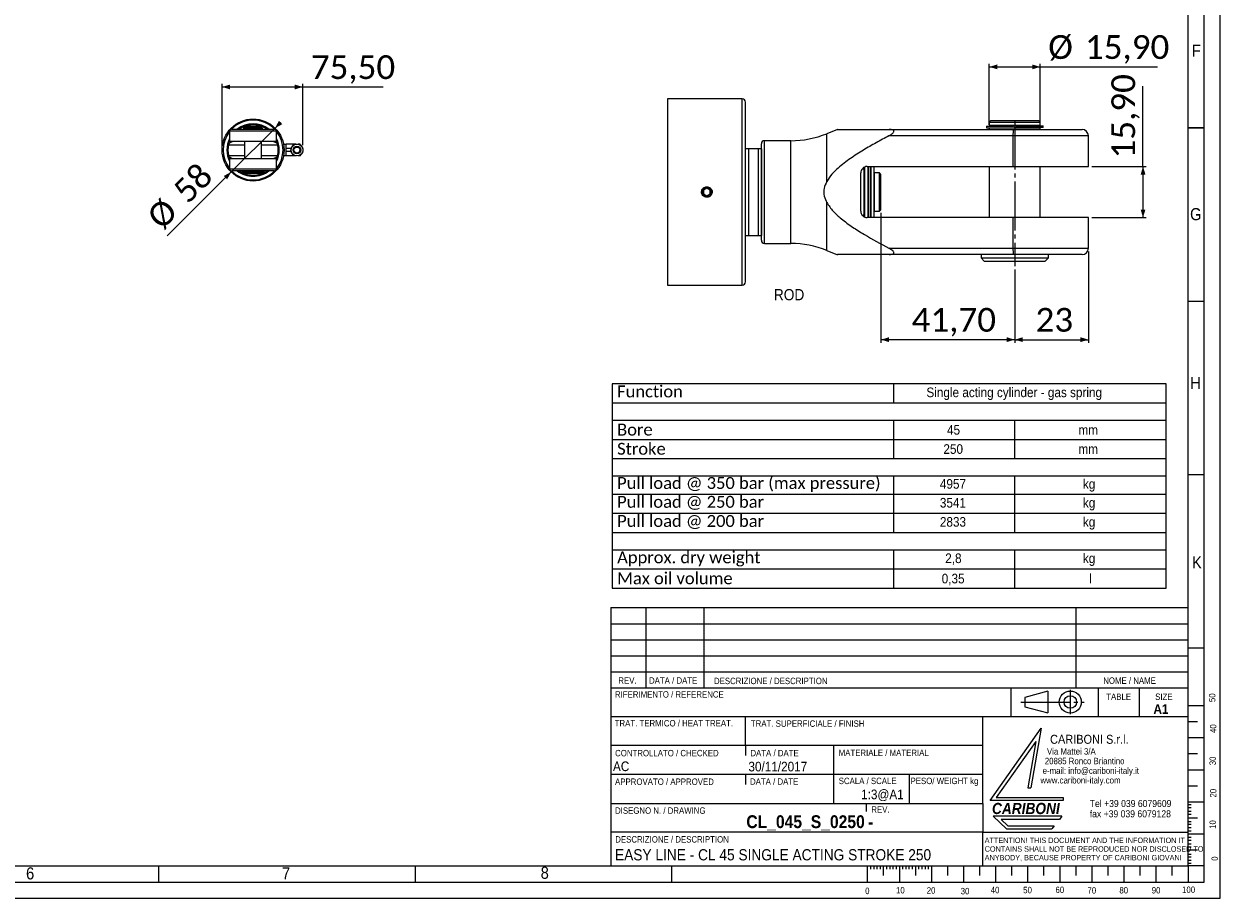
# Model space of a CAD drawing. Header units: millimetres. Extents: x 30 to 2493, y 30 to 1752.
# Tile 8 of 9: x 1374 to 2493, y 30 to 847. Entities that reach past the tile are written whole.
import ezdxf

# ---------------------------------------------------------------- set-up
doc = ezdxf.new("R2010")
doc.units = ezdxf.units.MM
doc.header["$LTSCALE"] = 3
doc.linetypes.add('SLD-Centro', pattern=[19.05, 15.24, -1.27, 1.27, -1.27])
doc.linetypes.add('SLD-Solido', pattern=[0])
doc.styles.add('SLDTEXTSTYLE0', font='GOTHIC.TTF', dxfattribs={"width": 0.913})
doc.styles.add('SLDTEXTSTYLE1', font='GOTHICB.TTF', dxfattribs={"width": 0.913})
doc.styles.add('SLDTEXTSTYLE2', font='GOTHICBI.TTF', dxfattribs={"width": 0.913})
doc.styles.add('SLDTEXTSTYLE3', font='calibri.ttf')
doc.styles.add('SLDTEXTSTYLE4', font='calibrib.ttf')
doc.dimstyles.new('SLDDIMSTYLE1', dxfattribs={"dimtxt": 22.225, "dimasz": 7.5, "dimexe": 0, "dimexo": 0.0625, "dimgap": 5.55625, "dimtad": 1, "dimrnd": 1e-09, "dimzin": 12, "dimdsep": 46, "dimtxsty": 'SLDTEXTSTYLE4', "dimsah": 1, "dimcen": 0.09, "dimadec": 0, "dimazin": 3, "dimtfac": 1, "dimtofl": 0, "dimtmove": 0, "dimatfit": 3, "dimfxl": 1, "dimfrac": 2, "dimtolj": 1, "dimtzin": 12, "dimarcsym": 0})
doc.dimstyles.new('SLDDIMSTYLE3', dxfattribs={"dimtxt": 22.225, "dimasz": 7.5, "dimexe": 0, "dimexo": 0.0625, "dimgap": 5.55625, "dimtad": 1, "dimrnd": 1e-09, "dimzin": 12, "dimdsep": 46, "dimtxsty": 'SLDTEXTSTYLE4', "dimsah": 1, "dimcen": 0, "dimadec": 0, "dimazin": 3, "dimtfac": 1, "dimtmove": 0, "dimatfit": 3, "dimfxl": 1, "dimfrac": 2, "dimtolj": 1, "dimtzin": 12, "dimarcsym": 0})
doc.dimstyles.new('SLDDIMSTYLE4', dxfattribs={"dimtxt": 22.225, "dimasz": 7.5, "dimexe": 0, "dimexo": 0.0625, "dimgap": 5.55625, "dimtad": 1, "dimlfac": 0.333333, "dimrnd": 1e-09, "dimzin": 12, "dimdsep": 46, "dimtxsty": 'SLDTEXTSTYLE4', "dimsah": 1, "dimcen": 0.09, "dimadec": 0, "dimazin": 3, "dimtfac": 1, "dimtofl": 0, "dimtmove": 0, "dimatfit": 3, "dimfxl": 1, "dimfrac": 2, "dimtolj": 1, "dimtzin": 12, "dimarcsym": 0})

# ---------------------------------------------------------------- blocks, each defined once
blk = doc.blocks.new('SW_NOTE_0')
at = {"color": 0, "linetype": 'Continuous', "lineweight": 0, "char_height": 6, "attachment_point": 1, "style": 'SLDTEXTSTYLE0'}
for s, insert in [('   Via Mattei 3/A', (0, 7.7)), (' e-mail: info@cariboni-italy.it', (0, -10.3)), ('  20885 Ronco Briantino', (0, -1.3)), ('www.cariboni-italy.com', (0, -19.3))]:
    blk.add_mtext(s, dxfattribs=dict(at, insert=insert))
blk = doc.blocks.new('SW_NOTE_1')
at = {"color": 0, "linetype": 'Continuous', "lineweight": 0, "char_height": 6.6, "attachment_point": 1, "style": 'SLDTEXTSTYLE0'}
for s, insert in [('Tel +39 039 6079609', (0, 8.4)), ('fax +39 039 6079128', (0, -1.2))]:
    blk.add_mtext(s, dxfattribs=dict(at, insert=insert))
blk = doc.blocks.new('SW_NOTE_2')
at = {"color": 0, "linetype": 'Continuous', "lineweight": 0, "char_height": 5.1, "attachment_point": 1, "style": 'SLDTEXTSTYLE0'}
for s, insert in [('ATTENTION! THIS DOCUMENT AND THE INFORMATION IT', (0, 6.5)), ('ANYBODY, BECAUSE PROPERTY OF CARIBONI GIOVANI', (0, -9.7)), ('CONTAINS SHALL NOT BE REPRODUCED NOR DISCLOSED TO', (0, -1.6))]:
    blk.add_mtext(s, dxfattribs=dict(at, insert=insert))
blk = doc.blocks.new('SW_TABLEANNOTATION_0')
at = {"color": 0, "linetype": 'SLD-Solido', "lineweight": 0}
for p, q in [((0, 0), (0, -191)), ((518.1, 0), (0, 0)), ((263.1, 0), (263.1, -17.9)), ((518.1, -191), (518.1, 0)), ((0, -17.9), (518.1, -17.9)), ((0, -34), (518.1, -34)), ((263.1, -34), (263.1, -69.9)), ((376.3, -34), (376.3, -69.9)), ((0, -52), (518.1, -52)), ((0, -69.9), (518.1, -69.9)), ((0, -86), (518.1, -86)), ((263.1, -86), (263.1, -139.1)), ((376.3, -86), (376.3, -139.1)), ((0, -103.2), (518.1, -103.2)), ((0, -121.1), (518.1, -121.1)), ((0, -139.1), (518.1, -139.1)), ((0, -155.2), (518.1, -155.2)), ((263.1, -155.2), (263.1, -191)), ((376.3, -155.2), (376.3, -191)), ((0, -173.1), (518.1, -173.1)), ((0, -191), (518.1, -191))]:
    blk.add_line(p, q, dxfattribs=at)
at = {"color": 0, "linetype": 'Continuous', "lineweight": 0, "attachment_point": 1}
for s, insert, char_height, style in [('Function', (4.5, -1.6), 11.11, 'SLDTEXTSTYLE3'), ('Single acting cylinder - gas spring', (293.8, -3.5), 9, 'SLDTEXTSTYLE0'), ('Bore', (4.5, -37.3), 11.11, 'SLDTEXTSTYLE3'), ('45', (313.1, -38.6), 9, 'SLDTEXTSTYLE0'), ('mm', (436, -38.6), 9, 'SLDTEXTSTYLE0'), ('Stroke', (4.5, -55.2), 11.11, 'SLDTEXTSTYLE3'), ('250', (309.7, -56.5), 9, 'SLDTEXTSTYLE0'), ('mm', (436, -56.5), 9, 'SLDTEXTSTYLE0'), ('Pull load @ 350 bar (max pressure)', (4.5, -87.2), 11.113, 'SLDTEXTSTYLE3'), ('4957', (306.4, -89.1), 9, 'SLDTEXTSTYLE0'), ('kg', (440.2, -89.1), 9, 'SLDTEXTSTYLE0'), ('Pull load @ 250 bar', (4.5, -104.8), 11.113, 'SLDTEXTSTYLE3'), ('3541', (306.4, -106.7), 9, 'SLDTEXTSTYLE0'), ('kg', (440.2, -106.7), 9, 'SLDTEXTSTYLE0'), ('Pull load @ 200 bar', (4.5, -122.7), 11.113, 'SLDTEXTSTYLE3'), ('2833', (306.4, -124.6), 9, 'SLDTEXTSTYLE0'), ('kg', (440.2, -124.6), 9, 'SLDTEXTSTYLE0'), ('Approx. dry weight', (4.5, -156.7), 11.113, 'SLDTEXTSTYLE3'), ('2,8', (311.4, -158.6), 9, 'SLDTEXTSTYLE0'), ('kg', (440.2, -158.6), 9, 'SLDTEXTSTYLE0'), ('Max oil volume', (4.5, -176.3), 11.113, 'SLDTEXTSTYLE3'), ('0,35', (308.1, -177.6), 9, 'SLDTEXTSTYLE0'), ('l', (446, -177.6), 9, 'SLDTEXTSTYLE0')]:
    blk.add_mtext(s, dxfattribs=dict(at, insert=insert, char_height=char_height, style=style))
blk = doc.blocks.new('_D_6')
at = {"color": 7, "linetype": 'SLD-Solido', "lineweight": 0, "transparency": 16777216}
for p, q in [((1568, 708.8), (1609, 749.8)), ((1609, 749.8), (1614.3, 755.1)), ((1568, 708.8), (1508.1, 649))]:
    blk.add_line(p, q, dxfattribs=at)
for points in [[(1609, 749.8), (1615.9, 753.5), (1612.7, 756.7)], [(1568, 708.8), (1561.1, 705.1), (1564.2, 701.9)]]:
    blk.add_solid(points, dxfattribs=at)
at = {"color": 7, "linetype": 'SLD-Solido', "lineweight": 0, "transparency": 16777216, "char_height": 22.23, "attachment_point": 1, "rotation": 45, "style": 'SLDTEXTSTYLE3'}
for s, insert in [('58', (1511.8, 693.9)), ('%%c', (1487.5, 669.6))]:
    blk.add_mtext(s, dxfattribs=dict(at, insert=insert))
blk = doc.blocks.new('_D_7')
at = {"color": 7, "linetype": 'SLD-Solido', "lineweight": 0, "transparency": 16777216}
for p, q in [((1559.5, 732.3), (1559.5, 791.3)), ((1559.5, 788.3), (1635, 788.3)), ((1635, 733.8), (1635, 791.3)), ((1635, 788.3), (1710.2, 788.3))]:
    blk.add_line(p, q, dxfattribs=at)
for points in [[(1559.5, 788.3), (1567, 786), (1567, 790.5)], [(1635, 788.3), (1627.5, 790.5), (1627.5, 786)]]:
    blk.add_solid(points, dxfattribs=at)
at = {"color": 7, "linetype": 'SLD-Solido', "lineweight": 0, "transparency": 16777216, "insert": (1642.5, 817.9), "char_height": 22.23, "attachment_point": 1, "style": 'SLDTEXTSTYLE3'}
blk.add_mtext('75,50', dxfattribs=at)
blk = doc.blocks.new('_D_12')
at = {"color": 7, "linetype": 'SLD-Solido', "lineweight": 0, "transparency": 16777216}
for p, q in [((2369.9, 634.5), (2369.9, 549)), ((2300.9, 617.6), (2300.9, 549)), ((2300.9, 552), (2369.9, 552))]:
    blk.add_line(p, q, dxfattribs=at)
for points in [[(2300.9, 552), (2308.4, 549.8), (2308.4, 554.3)], [(2369.9, 552), (2362.4, 554.3), (2362.4, 549.8)]]:
    blk.add_solid(points, dxfattribs=at)
at = {"color": 7, "linetype": 'SLD-Solido', "lineweight": 0, "transparency": 16777216, "insert": (2320.4, 581.7), "char_height": 22.23, "attachment_point": 1, "style": 'SLDTEXTSTYLE3'}
blk.add_mtext('23', dxfattribs=at)
blk = doc.blocks.new('_D_13')
at = {"color": 7, "linetype": 'SLD-Solido', "lineweight": 0, "transparency": 16777216}
for p, q in [((2175.8, 670.5), (2175.8, 549)), ((2300.9, 617.6), (2300.9, 549)), ((2300.9, 552), (2175.8, 552))]:
    blk.add_line(p, q, dxfattribs=at)
for points in [[(2175.8, 552), (2183.3, 549.8), (2183.3, 554.3)], [(2300.9, 552), (2293.4, 554.3), (2293.4, 549.8)]]:
    blk.add_solid(points, dxfattribs=at)
at = {"color": 7, "linetype": 'SLD-Solido', "lineweight": 0, "transparency": 16777216, "insert": (2204.5, 581.7), "char_height": 22.23, "attachment_point": 1, "style": 'SLDTEXTSTYLE3'}
blk.add_mtext('41,70', dxfattribs=at)
blk = doc.blocks.new('_D_14')
at = {"color": 7, "linetype": 'SLD-Solido', "lineweight": 0, "transparency": 16777216}
for p, q in [((2277.1, 753), (2277.1, 810)), ((2277.1, 807), (2324.8, 807)), ((2324.8, 753), (2324.8, 810)), ((2324.8, 807), (2434.4, 807))]:
    blk.add_line(p, q, dxfattribs=at)
for points in [[(2277.1, 807), (2284.6, 804.8), (2284.6, 809.3)], [(2324.8, 807), (2317.3, 809.3), (2317.3, 804.8)]]:
    blk.add_solid(points, dxfattribs=at)
at = {"color": 7, "linetype": 'SLD-Solido', "lineweight": 0, "transparency": 16777216, "char_height": 22.23, "attachment_point": 1, "style": 'SLDTEXTSTYLE3'}
for s, insert in [('%%c', (2332.3, 836.7)), ('15,90', (2366.6, 836.7))]:
    blk.add_mtext(s, dxfattribs=dict(at, insert=insert))
blk = doc.blocks.new('_D_15')
at = {"color": 7, "linetype": 'SLD-Solido', "lineweight": 0, "transparency": 16777216}
for p, q in [((2420.9, 713.9), (2420.9, 789.1)), ((2372.9, 713.9), (2423.9, 713.9)), ((2420.9, 713.9), (2420.9, 666.2)), ((2372.9, 666.2), (2423.9, 666.2))]:
    blk.add_line(p, q, dxfattribs=at)
for points in [[(2420.9, 713.9), (2418.7, 706.4), (2423.2, 706.4)], [(2420.9, 666.2), (2423.2, 673.7), (2418.7, 673.7)]]:
    blk.add_solid(points, dxfattribs=at)
at = {"color": 7, "linetype": 'SLD-Solido', "lineweight": 0, "transparency": 16777216, "insert": (2391.3, 721.4), "char_height": 22.23, "attachment_point": 1, "rotation": 90, "style": 'SLDTEXTSTYLE3'}
blk.add_mtext('15,90', dxfattribs=at)

msp = doc.modelspace()

# ---------------------------------------------------------------- linework, layer by layer
at = {"color": 7, "linetype": 'SLD-Solido', "lineweight": 0}
for p, q in [((2493, 30), (2493, 1752)), ((2478, 45), (2478, 1737)), ((1975.966, 777.04), (1975.966, 603.04)), ((2478, 750), (2463, 750)), ((2463, 750), (2478, 750)), ((2463, 588), (2478, 588)), ((2463, 426), (2478, 426)), ((1923, 301.521), (1923, 60.021)), ((1923, 301.521), (2463, 301.521)), ((1956, 301.521), (1956, 226.497)), ((2010, 301.521), (2010, 226.497)), ((2358, 301.521), (2358, 226.497)), ((1923.01, 286.497), (2463.01, 286.497)), ((1923.01, 271.497), (2463.01, 271.497)), ((2463, 264), (2478, 264)), ((1923.01, 256.497), (2463.01, 256.497)), ((1923.01, 241.497), (2463.01, 241.497)), ((2297.255, 226.497), (2297.255, 199.521)), ((2379, 226.497), (2379, 199.521)), ((2417.209, 226.497), (2417.209, 199.521)), ((2462.983, 226.482), (2462.983, 59.982)), ((2331.935, 223.41), (2310.476, 217.633)), ((2310.476, 217.633), (2310.476, 208.863)), ((2331.935, 223.41), (2331.935, 203.085)), ((2310.476, 208.863), (2331.935, 203.085)), ((2463, 210), (2478, 210)), ((2463, 199.521), (1923, 199.521)), ((2049, 172.521), (2049, 199.521)), ((2271, 118.521), (2271, 199.521)), ((2463, 195), (2472, 195)), ((2277.837, 121.13), (2325.8, 188.775)), ((2325.8, 188.775), (2316.136, 133.052)), ((2463, 180), (2478, 180)), ((2271, 172.521), (1923, 172.521)), ((2049, 172.521), (2049, 163.225)), ((2131.629, 118.521), (2131.629, 172.521)), ((2320.579, 176.224), (2283.642, 124.13)), ((2320.579, 176.224), (2313.105, 133.13)), ((2463, 165), (2472, 165)), ((2271, 145.521), (1923, 145.521)), ((2049, 145.521), (2049, 136.281)), ((2202.325, 145.521), (2202.325, 118.521)), ((2463, 150), (2478, 150)), ((2463, 135), (2472, 135)), ((2283.642, 124.13), (2346.105, 124.13)), ((2313.105, 133.13), (2316.136, 133.052)), ((2346.105, 124.13), (2346.136, 121.13)), ((2161.846, 118.521), (2161.846, 111.026)), ((2346.136, 121.13), (2277.837, 121.13)), ((2463, 120), (2478, 120)), ((2463, 117.532), (2466, 117.532)), ((2463, 114.65), (2466, 114.65)), ((2344.859, 106.446), (2280.837, 106.446)), ((2280.837, 106.446), (2293.288, 94.697)), ((2288.339, 103.379), (2294.498, 97.567)), ((2342.779, 103.379), (2288.339, 103.379)), ((2344.859, 106.446), (2342.779, 103.379)), ((2463, 111.381), (2466, 111.381)), ((2463, 108.511), (2466, 108.511)), ((2463, 105), (2472, 105)), ((2463, 101.725), (2466, 101.725)), ((2271, 60.021), (2271, 91.521)), ((2271, 91.521), (2463, 91.521)), ((2293.288, 94.697), (2335.745, 94.697)), ((2294.498, 97.567), (2337.837, 97.567)), ((2337.837, 97.567), (2335.745, 94.697)), ((2463, 99.182), (2466, 99.182)), ((2463, 95.913), (2466, 95.913)), ((2463, 92.865), (2466, 92.865)), ((2463, 90), (2478, 90)), ((2463, 86.998), (2466, 86.998)), ((2463, 84.116), (2466, 84.116)), ((2463, 80.847), (2466, 80.847)), ((2463, 77.977), (2466, 77.977)), ((2463, 75), (2472, 75)), ((2463, 71.192), (2466, 71.192)), ((2463, 68.649), (2466, 68.649)), ((1500, 60), (1500, 45)), ((1740, 60), (1740, 45)), ((1980, 60), (1980, 45)), ((2163, 60), (2163, 45)), ((2166, 60), (2166, 57)), ((2169, 60), (2169, 57)), ((2172, 60), (2172, 57)), ((2175, 60), (2175, 57)), ((2178, 60), (2178, 51)), ((2181, 60), (2181, 57)), ((2184, 60), (2184, 57)), ((2187, 60), (2187, 57)), ((2190, 60), (2190, 57)), ((2193, 60), (2193, 45)), ((2196, 60), (2196, 57)), ((2199, 60), (2199, 57)), ((2202, 60), (2202, 57)), ((2205, 60), (2205, 57)), ((2208, 60), (2208, 51)), ((2211, 60), (2211, 57)), ((2214, 60), (2214, 57)), ((2217, 60), (2217, 57)), ((2220, 60), (2220, 57)), ((2223, 60), (2223, 45)), ((2238, 60), (2238, 51)), ((2253, 60), (2253, 45)), ((2268, 60), (2268, 51)), ((2283, 60), (2283, 45)), ((2298, 60), (2298, 51)), ((2313, 60), (2313, 45)), ((2328, 51), (2328, 60)), ((2343, 60), (2343, 45)), ((2358, 60), (2358, 51)), ((2373, 60), (2373, 45)), ((2388, 60), (2388, 51)), ((2403, 60), (2403, 45)), ((2418, 60), (2418, 51)), ((2433, 60), (2433, 45)), ((2448, 60), (2448, 51)), ((2463, 65.38), (2466, 65.38)), ((2463, 62.51), (2466, 62.51)), ((2463, 60), (2463, 45)), ((2478, 60), (2463, 60)), ((45, 45), (2478, 45)), ((30, 30), (2493, 30))]:
    msp.add_line(p, q, dxfattribs=at)
at = {"color": 7, "linetype": 'SLD-Solido', "lineweight": 15}
for p, q in [((2463, 60), (2463, 1722)), ((2045.926, 777.04), (1975.966, 777.04)), ((2045.926, 603.04), (2045.926, 777.04)), ((2048.926, 606.04), (2048.926, 774.04)), ((1579.636, 749.914), (1579.636, 749.329)), ((1579.638, 749.947), (1597.29, 749.947)), ((1581.013, 751.597), (1580.513, 751.097)), ((1580.513, 751.097), (1580.513, 750.097)), ((1580.513, 751.097), (1596.413, 751.097)), ((1580.513, 750.097), (1596.413, 750.097)), ((1580.913, 750.097), (1580.913, 749.947)), ((1581.013, 751.597), (1595.913, 751.597)), ((1596.413, 751.097), (1595.913, 751.597)), ((1596.013, 749.947), (1596.013, 750.097)), ((1596.413, 750.097), (1596.413, 751.097)), ((1597.29, 749.297), (1597.29, 749.947)), ((2274.445, 751.69), (2274.445, 750.04)), ((2274.445, 751.69), (2299.7, 751.69)), ((2274.445, 750.04), (2300.334, 750.04)), ((2278.576, 756.94), (2277.076, 755.44)), ((2277.076, 755.44), (2277.076, 752.44)), ((2277.076, 755.44), (2324.776, 755.44)), ((2277.076, 752.44), (2324.776, 752.44)), ((2277.076, 750.04), (2277.076, 748.54)), ((2278.276, 752.44), (2278.276, 751.69)), ((2278.576, 756.94), (2323.276, 756.94)), ((2300.121, 751.99), (2301.518, 751.99)), ((2301.291, 750.04), (2300.334, 750.04)), ((2301.291, 750.04), (2324.776, 750.04)), ((2301.518, 751.99), (2327.407, 751.99)), ((2327.407, 750.34), (2302.153, 750.34)), ((2324.776, 755.44), (2323.276, 756.94)), ((2323.576, 751.99), (2323.576, 752.44)), ((2323.576, 750.04), (2323.576, 750.34)), ((2324.776, 752.44), (2324.776, 755.44)), ((2324.776, 748.54), (2324.776, 750.04)), ((2327.407, 750.34), (2327.407, 751.99)), ((1566.463, 746.797), (1566.463, 737.247)), ((1610.463, 746.797), (1566.463, 746.797)), ((1568.463, 748.797), (1608.463, 748.797)), ((1580.514, 749.297), (1579.638, 749.297)), ((1596.758, 749.397), (1579.646, 749.397)), ((1580.513, 749.297), (1580.513, 748.797)), ((1580.513, 749.297), (1595.934, 749.297)), ((1596.758, 749.297), (1595.934, 749.297)), ((1596.413, 748.797), (1596.413, 749.297)), ((1596.758, 749.297), (1596.758, 749.397)), ((1596.758, 749.297), (1597.29, 749.297)), ((1610.463, 737.247), (1610.463, 746.797)), ((2135.081, 748.607), (2125.147, 744.594)), ((2125.147, 699.875), (2125.147, 744.594)), ((2299.322, 742.54), (2183.244, 742.54)), ((2183.384, 748.54), (2299.741, 748.54)), ((2299.322, 713.89), (2299.322, 742.54)), ((2369.926, 742.54), (2299.322, 742.54)), ((2299.741, 748.54), (2363.926, 748.54)), ((2369.926, 713.89), (2369.926, 742.54)), ((1565.49, 734.247), (1580.513, 734.247)), ((1565.751, 735.33), (1566.463, 737.544)), ((1610.463, 737.247), (1566.463, 737.247)), ((1580.513, 737.247), (1580.513, 721.347)), ((1596.413, 721.347), (1596.413, 737.247)), ((1596.413, 734.247), (1611.436, 734.247)), ((1619.463, 734.511), (1617.006, 734.425)), ((1617.463, 730.604), (1617.265, 730.947)), ((1617.431, 727.934), (1617.463, 727.989)), ((1617.463, 730.604), (1617.463, 727.989)), ((1619.463, 730.77), (1619.463, 734.797)), ((1626.288, 734.797), (1619.463, 734.797)), ((1623.963, 730.77), (1619.463, 730.77)), ((1619.463, 727.823), (1619.463, 730.77)), ((1623.963, 727.823), (1619.463, 727.823)), ((1619.463, 723.797), (1619.463, 727.823)), ((1624.306, 731.364), (1623.963, 730.77)), ((1623.963, 730.77), (1623.963, 730.085)), ((1623.963, 728.508), (1623.963, 727.823)), ((1623.963, 727.823), (1624.306, 727.23)), ((1626.288, 734.797), (1625.094, 732.73)), ((1628.675, 734.797), (1626.288, 734.797)), ((1632.639, 734.797), (1630.252, 734.797)), ((1632.639, 734.797), (1633.832, 732.73)), ((1634.621, 731.364), (1634.963, 730.77)), ((1634.621, 727.23), (1634.963, 727.823)), ((1634.963, 730.77), (1634.963, 730.085)), ((1634.963, 728.508), (1634.963, 727.823)), ((2051.926, 730.54), (2048.926, 730.54)), ((2051.926, 730.54), (2051.926, 649.54)), ((2060.926, 730.54), (2051.926, 730.54)), ((2063.926, 730.54), (2060.926, 730.54)), ((2060.926, 730.54), (2060.926, 649.54)), ((2063.926, 645.04), (2063.926, 735.04)), ((2063.926, 730.54), (2063.926, 649.54)), ((2091.432, 738.04), (2066.926, 738.04)), ((2066.926, 642.04), (2066.926, 738.04)), ((2091.432, 642.04), (2091.432, 738.04)), ((1565.49, 724.347), (1580.513, 724.347)), ((1566.463, 721.347), (1566.463, 711.797)), ((1566.463, 721.347), (1610.463, 721.347)), ((1596.413, 724.347), (1611.436, 724.347)), ((1610.463, 711.797), (1610.463, 721.347)), ((1611.175, 723.263), (1610.502, 721.169)), ((1617.006, 724.168), (1619.463, 724.082)), ((1626.288, 723.797), (1619.463, 723.797)), ((1625.094, 725.864), (1626.288, 723.797)), ((1628.675, 723.797), (1626.288, 723.797)), ((1632.639, 723.797), (1630.252, 723.797)), ((1632.639, 723.797), (1633.832, 725.864)), ((1566.463, 711.797), (1610.463, 711.797)), ((1608.463, 709.797), (1568.463, 709.797)), ((1577.963, 709.797), (1577.963, 708.797)), ((1577.963, 708.797), (1578.963, 707.797)), ((1577.963, 708.797), (1598.963, 708.797)), ((1578.963, 707.797), (1597.963, 707.797)), ((1597.963, 707.797), (1598.963, 708.797)), ((1598.963, 708.797), (1598.963, 709.797)), ((2156.926, 672.19), (2156.926, 707.89)), ((2159.926, 710.845), (2158.661, 712.11)), ((2159.926, 674.623), (2159.926, 710.845)), ((2160.376, 713.322), (2160.376, 666.759)), ((2162.926, 713.89), (2299.322, 713.89)), ((2163.376, 713.89), (2163.376, 666.19)), ((2163.976, 713.89), (2163.976, 666.19)), ((2165.776, 713.89), (2165.776, 666.19)), ((2166.376, 713.89), (2166.376, 666.19)), ((2169.376, 666.19), (2169.376, 713.89)), ((2174.326, 708.04), (2169.826, 708.04)), ((2169.826, 676.702), (2169.826, 708.04)), ((2175.826, 706.54), (2174.326, 708.04)), ((2174.326, 676.702), (2174.326, 708.04)), ((2175.826, 677.813), (2175.826, 706.54)), ((2277.076, 713.89), (2277.076, 666.19)), ((2299.322, 713.89), (2369.926, 713.89)), ((2324.776, 666.19), (2324.776, 713.89)), ((2160.376, 699.04), (2159.926, 699.04)), ((2169.826, 699.04), (2169.376, 699.04)), ((2012.926, 693.505), (2009.926, 691.772)), ((2009.926, 691.772), (2009.926, 688.308)), ((2009.926, 688.308), (2012.926, 686.576)), ((2015.926, 691.772), (2012.926, 693.505)), ((2012.926, 686.576), (2015.926, 688.308)), ((2015.926, 688.308), (2015.926, 691.772)), ((2125.147, 635.487), (2125.147, 680.206)), ((2159.926, 681.04), (2160.376, 681.04)), ((2159.926, 669.235), (2159.926, 674.623)), ((2169.376, 681.04), (2169.826, 681.04)), ((2169.826, 672.04), (2169.826, 676.702)), ((2169.826, 672.04), (2174.326, 672.04)), ((2174.326, 672.04), (2174.326, 676.702)), ((2174.326, 672.04), (2175.826, 673.54)), ((2175.826, 673.54), (2175.826, 677.813)), ((2158.661, 667.97), (2159.926, 669.235)), ((2299.322, 666.19), (2162.926, 666.19)), ((2369.926, 666.19), (2299.322, 666.19)), ((2299.322, 637.54), (2299.322, 666.19)), ((2369.926, 637.54), (2369.926, 666.19)), ((2048.926, 649.54), (2051.926, 649.54)), ((2051.926, 649.54), (2060.926, 649.54)), ((2060.926, 649.54), (2063.926, 649.54)), ((2066.926, 642.04), (2091.432, 642.04)), ((2125.147, 635.487), (2135.214, 631.419)), ((2183.384, 631.54), (2135.263, 631.54)), ((2183.244, 637.54), (2299.322, 637.54)), ((2299.741, 631.54), (2183.384, 631.54)), ((2269.426, 631.54), (2269.426, 628.54)), ((2269.426, 628.54), (2272.426, 625.54)), ((2269.426, 628.54), (2332.426, 628.54)), ((2299.322, 637.54), (2369.926, 637.54)), ((2363.926, 631.54), (2299.741, 631.54)), ((2329.426, 625.54), (2332.426, 628.54)), ((2332.426, 628.54), (2332.426, 631.54)), ((2272.426, 625.54), (2329.426, 625.54)), ((1975.966, 603.04), (2045.926, 603.04)), ((1923, 226.497), (2463, 226.497)), ((1923, 118.521), (2271, 118.521)), ((2271, 118.521), (2271, 91.521)), ((2271, 91.521), (1923, 91.521)), ((60, 60), (2463, 60)), ((1923, 60.021), (2463, 60.021))]:
    msp.add_line(p, q, dxfattribs=at)
at = {"color": 7, "linetype": 'SLD-Centro', "lineweight": 0}
for p, q in [((2300.926, 756.94), (2300.926, 620.583)), ((2352.913, 224.614), (2352.913, 201.882)), ((2306.541, 213.248), (2365.996, 213.248))]:
    msp.add_line(p, q, dxfattribs=at)
at = {"color": 7, "linetype": 'SLD-Solido', "lineweight": 15}
for centre, radius in [((1588.463, 729.297), 29), ((1629.463, 729.297), 5.556), ((1629.463, 729.297), 3.612), ((1629.463, 729.297), 3.334), ((1629.463, 729.297), 2.778), ((2012.926, 690.04), 3.922)]:
    msp.add_circle(centre, radius, dxfattribs=at)
at = {"color": 7, "linetype": 'SLD-Solido', "lineweight": 0}
for radius in [10.291, 5.811]:
    msp.add_circle((2352.913, 213.248), radius, dxfattribs=at)
at = {"color": 7, "linetype": 'SLD-Solido', "lineweight": 15}
for centre, radius, start, end in [((2045.926, 774.04), 3, 359.99997, 90.000137), ((1588.463, 729.297), 28, 44.134626, 135.865374), ((1588.463, 729.297), 24.5, 52.742084, 127.257916), ((2238.773, 1127.178), 380.149, 278.981495, 279.266637), ((2226.265, 1202.491), 456.743, 279.252078, 279.483284), ((2375.503, 300.052), 456.223, 99.251947, 99.483416), ((2362.921, 375.842), 379.147, 98.981118, 99.267014), ((1588.463, 729.297), 28, 141.786789, 218.213211), ((1588.463, 729.297), 24.5, 153.891094, 206.108906), ((1568.463, 746.797), 2, 90, 180), ((1608.463, 746.797), 2, 0, 90), ((1588.463, 729.297), 28, 321.786789, 38.213211), ((1588.463, 729.297), 24.5, 333.891094, 26.108906), ((2091.432, 828.04), 90, 270.000004, 291.999993), ((2321.138, 744.033), 21.867, 168.105081, 183.914392), ((2363.926, 742.54), 6, 0.000045, 89.999848), ((1588.463, 729.297), 23.5, 167.840239, 192.159761), ((1588.463, 729.297), 23.5, 347.840239, 12.159761), ((2066.926, 735.04), 3, 90.000045, 180.000008), ((1568.463, 711.797), 2, 180, 270), ((1588.463, 729.297), 28, 224.134626, 270), ((1588.463, 729.297), 24.5, 232.742084, 270), ((1588.463, 729.297), 28, 270, 315.865374), ((1588.463, 729.297), 24.5, 270, 307.257916), ((1608.463, 711.797), 2, 270, 0), ((2162.926, 707.89), 6, 89.999997, 180.000057), ((2162.926, 672.19), 6, 179.999943, 270.000003), ((2066.926, 645.04), 3, 179.999992, 269.999955), ((2091.432, 552.04), 90, 68.000007, 89.999996), ((2321.138, 636.048), 21.867, 176.085608, 191.894919), ((2363.926, 637.54), 6, 270.000152, 359.999955), ((2045.926, 606.04), 3, 269.999863, 0.00003)]:
    msp.add_arc(centre, radius, start, end, dxfattribs=at)
for centre, major_axis, start_param, end_param in [((1588.463, 750.446), (8.827, 0.547), 3.10900589, 3.13135776), ((1588.463, 748.797), (8.827, -0.547), 3.10548855, 3.17417941)]:
    msp.add_ellipse(centre, major_axis=major_axis, ratio=0.1650759, start_param=start_param, end_param=end_param, dxfattribs=at)
for points, knots in [([(1600.373, 749.555), (1599.793, 749.879), (1598.703, 750.487), (1596.776, 751.307), (1594.363, 752.104), (1591.272, 752.725), (1587.568, 752.879), (1583.807, 752.435), (1580.445, 751.473), (1577.968, 750.36), (1576.902, 749.753), (1576.553, 749.555)], [0, 0, 0, 0, 0.08933503, 0.16764323, 0.24780671, 0.38935957, 0.53479771, 0.68044178, 0.83053861, 0.94461377, 1, 1, 1, 1]), ([(1576.553, 749.555), (1575.945, 749.306), (1574.989, 748.914), (1574.397, 748.828), (1574.183, 748.797)], [0, 0, 0, 0, 0.63695557, 1, 1, 1, 1]), ([(1602.744, 748.797), (1602.483, 748.839), (1601.876, 748.939), (1600.919, 749.331), (1600.373, 749.555)], [0, 0, 0, 0, 0.428871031, 1, 1, 1, 1]), ([(2183.244, 742.54), (2179.224, 740.405), (2171.181, 736.133), (2159.11, 729.166), (2147.076, 721.518), (2137.212, 713.992), (2129.671, 706.821), (2126.667, 702.209), (2125.147, 699.875)], [0, 0, 0, 0, 0.18743654, 0.37503821, 0.57391803, 0.77411134, 0.8856718, 1, 1, 1, 1]), ([(2135.108, 748.54), (2135.043, 748.54), (2134.661, 748.54), (2136.579, 748.54), (2138.319, 748.54), (2144.661, 748.54), (2152.435, 748.54), (2166.009, 748.54), (2176.381, 748.54), (2183.384, 748.54)], [0, 0, 0, 0, 0.00338236, 0.01992034, 0.05832486, 0.17393315, 0.35719051, 0.56596401, 1, 1, 1, 1]), ([(2183.244, 742.54), (2184.218, 743.082), (2185.532, 743.812), (2186.964, 745.019), (2187.609, 745.757), (2187.941, 746.456), (2187.969, 747.025), (2187.681, 747.587), (2186.805, 748.167), (2185.293, 748.487), (2184.045, 748.522), (2183.384, 748.54)], [0, 0, 0, 0, 0.28175772, 0.38041596, 0.47460853, 0.52811418, 0.57424293, 0.61352716, 0.68269721, 0.83204112, 1, 1, 1, 1]), ([(1565.751, 735.33), (1565.714, 735.191), (1565.623, 734.842), (1565.54, 734.47), (1565.49, 734.247)], [0, 0, 0, 0, 0.39918876, 1, 1, 1, 1]), ([(1569.826, 737.247), (1569.676, 737.234), (1569.37, 737.209), (1568.786, 737.016), (1568.088, 736.703), (1567.309, 736.281), (1566.525, 735.817), (1566.01, 735.493), (1565.751, 735.33)], [0, 0, 0, 0, 0.1378759, 0.28018432, 0.46590425, 0.65677922, 0.82732149, 1, 1, 1, 1]), ([(1611.175, 735.33), (1610.919, 735.491), (1610.404, 735.815), (1609.643, 736.266), (1608.892, 736.675), (1608.211, 736.987), (1607.6, 737.201), (1607.269, 737.231), (1607.1, 737.247)], [0, 0, 0, 0, 0.17061047, 0.34321894, 0.5185259, 0.69753466, 0.84636461, 1, 1, 1, 1]), ([(1610.463, 737.462), (1610.657, 736.958), (1610.925, 736.259), (1611.121, 735.533), (1611.175, 735.33)], [0, 0, 0, 0, 0.72118735, 1, 1, 1, 1]), ([(1611.436, 734.247), (1611.357, 734.594), (1611.272, 734.965), (1611.181, 735.308), (1611.175, 735.33)], [0, 0, 0, 0, 0.93652537, 1, 1, 1, 1]), ([(1565.49, 724.347), (1565.57, 723.999), (1565.654, 723.628), (1565.745, 723.285), (1565.751, 723.263)], [0, 0, 0, 0, 0.93652537, 1, 1, 1, 1]), ([(1566.517, 720.98), (1566.304, 721.534), (1566.016, 722.283), (1565.806, 723.061), (1565.751, 723.263)], [0, 0, 0, 0, 0.739722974, 1, 1, 1, 1]), ([(1565.751, 723.263), (1566.007, 723.102), (1566.522, 722.778), (1567.283, 722.327), (1568.035, 721.919), (1568.716, 721.606), (1569.327, 721.392), (1569.658, 721.362), (1569.826, 721.347)], [0, 0, 0, 0, 0.17061047, 0.34321894, 0.5185259, 0.69753466, 0.84636461, 1, 1, 1, 1]), ([(1607.1, 721.347), (1607.251, 721.359), (1607.556, 721.384), (1608.14, 721.577), (1608.838, 721.89), (1609.617, 722.312), (1610.401, 722.776), (1610.916, 723.1), (1611.175, 723.263)], [0, 0, 0, 0, 0.1378759, 0.28018432, 0.46590425, 0.65677922, 0.82732149, 1, 1, 1, 1]), ([(1611.175, 723.263), (1611.212, 723.403), (1611.303, 723.752), (1611.386, 724.123), (1611.436, 724.347)], [0, 0, 0, 0, 0.39918876, 1, 1, 1, 1]), ([(1574.183, 709.797), (1574.443, 709.754), (1575.051, 709.654), (1576.007, 709.262), (1576.553, 709.038)], [0, 0, 0, 0, 0.428871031, 1, 1, 1, 1]), ([(1576.553, 709.038), (1577.134, 708.714), (1578.223, 708.106), (1580.15, 707.286), (1582.563, 706.489), (1585.655, 705.868), (1589.358, 705.715), (1593.119, 706.159), (1596.481, 707.12), (1598.958, 708.233), (1600.025, 708.84), (1600.373, 709.038)], [0, 0, 0, 0, 0.08933503, 0.16764323, 0.24780671, 0.38935957, 0.53479771, 0.68044178, 0.83053861, 0.94461377, 1, 1, 1, 1]), ([(1600.373, 709.038), (1600.982, 709.288), (1601.937, 709.679), (1602.529, 709.765), (1602.744, 709.797)], [0, 0, 0, 0, 0.63695557, 1, 1, 1, 1]), ([(2008.089, 691.092), (2008.036, 690.742), (2007.9, 689.843), (2008.17, 688.371), (2008.984, 686.892), (2010.249, 685.765), (2011.815, 685.12), (2013.506, 685.029), (2015.13, 685.503), (2016.507, 686.487), (2017.481, 687.872), (2017.942, 689.502), (2017.838, 691.191), (2017.181, 692.75), (2016.045, 694.005), (2014.557, 694.814), (2012.886, 695.085), (2011.218, 694.788), (2009.753, 693.955), (2008.604, 692.689), (2008.261, 691.624), (2008.089, 691.092)], [0, 0, 0, 0, 0.03415313, 0.08779099, 0.14141392, 0.19508556, 0.24880328, 0.30247197, 0.35607314, 0.40969347, 0.46338991, 0.51710062, 0.57074162, 0.62433771, 0.67798357, 0.7316963, 0.78538896, 0.83900546, 0.89260875, 0.94628235, 1, 1, 1, 1]), ([(2125.147, 699.875), (2124.15, 697.773), (2122.357, 693.991), (2122.124, 687.426), (2123.67, 683.034), (2124.93, 680.621), (2125.147, 680.206)], [0, 0, 0, 0, 0.335409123, 0.603486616, 0.931840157, 1, 1, 1, 1]), ([(2125.147, 680.206), (2127.022, 677.427), (2130.858, 671.741), (2139.364, 664.375), (2149.157, 657.172), (2163.966, 647.908), (2175.516, 641.697), (2183.244, 637.54)], [0, 0, 0, 0, 0.1375002, 0.28134592, 0.45992394, 0.63863875, 1, 1, 1, 1]), ([(2183.384, 631.54), (2184.317, 631.566), (2185.574, 631.599), (2187.044, 632.064), (2187.724, 632.521), (2187.988, 633.145), (2187.908, 633.718), (2187.554, 634.397), (2186.666, 635.381), (2185.173, 636.478), (2183.883, 637.188), (2183.244, 637.54)], [0, 0, 0, 0, 0.2349652, 0.31640133, 0.39083019, 0.43340134, 0.48123847, 0.53223617, 0.62618961, 0.81469913, 1, 1, 1, 1])]:
    msp.add_open_spline(points, degree=3, knots=knots, dxfattribs=at)

# ---------------------------------------------------------------- block references
at = {"color": 7, "linetype": 'Continuous', "lineweight": 0}
for name, p in [('SW_TABLEANNOTATION_0', (1924.504, 510.776)), ('SW_NOTE_0', (2324.979, 162.43)), ('SW_NOTE_1', (2371.088, 113.271)), ('SW_NOTE_2', (2272.836, 80.031))]:
    msp.add_blockref(name, p, dxfattribs=at)

# ---------------------------------------------------------------- texts
for s, insert, char_height, attachment_point, style in [('F', (2466.535, 827.833), 11.286, 1, 'SLDTEXTSTYLE0'), ('G', (2464.931, 675.003), 11.286, 1, 'SLDTEXTSTYLE0'), ('H', (2465.086, 517.223), 11.286, 1, 'SLDTEXTSTYLE0'), ('K', (2466.734, 349.394), 11.286, 1, 'SLDTEXTSTYLE0'), ('REV.', (1938.682, 236.366), 6, 2, 'SLDTEXTSTYLE0'), ('DATA / DATE', (1958.835, 236.366), 6, 1, 'SLDTEXTSTYLE0'), ('DESCRIZIONE / DESCRIPTION', (2019.593, 235.98), 6, 1, 'SLDTEXTSTYLE0'), ('NOME / NAME', (2383.702, 236.269), 6, 1, 'SLDTEXTSTYLE0'), ('RIFERIMENTO / REFERENCE', (1926.974, 223.389), 6, 1, 'SLDTEXTSTYLE0'), ('TABLE', (2386.51, 221.21), 6, 1, 'SLDTEXTSTYLE0'), ('SIZE', (2432.291, 221.21), 6, 1, 'SLDTEXTSTYLE0'), ('A1', (2430.677, 211.224), 9, 1, 'SLDTEXTSTYLE1'), ('TRAT. TERMICO / HEAT TREAT.', (1926.731, 196.428), 6, 1, 'SLDTEXTSTYLE0'), ('TRAT. SUPERFICIALE / FINISH', (2054.126, 196.088), 6, 1, 'SLDTEXTSTYLE0'), ('CARIBONI S.r.l.', (2333.99, 182.623), 8.38983, 1, 'SLDTEXTSTYLE0'), ('CONTROLLATO / CHECKED', (1927.115, 168.52), 6, 1, 'SLDTEXTSTYLE0'), ('DATA / DATE', (2053.687, 168.567), 6, 1, 'SLDTEXTSTYLE0'), ('MATERIALE / MATERIAL', (2136.244, 168.807), 6, 1, 'SLDTEXTSTYLE0'), ('AC', (1925.132, 157.678), 9, 1, 'SLDTEXTSTYLE0'), ('30/11/2017', (2051.829, 157.394), 9, 1, 'SLDTEXTSTYLE0'), ('APPROVATO / APPROVED', (1927.077, 141.785), 6, 1, 'SLDTEXTSTYLE0'), ('DATA / DATE', (2053.316, 141.919), 6, 1, 'SLDTEXTSTYLE0'), ('SCALA / SCALE', (2136.277, 142.528), 6, 1, 'SLDTEXTSTYLE0'), ('PESO/ WEIGHT kg', (2203.475, 142.528), 6, 1, 'SLDTEXTSTYLE0'), ('1:3@A1', (2157.223, 131.418), 9, 1, 'SLDTEXTSTYLE0'), ('DISEGNO N. / DRAWING', (1927.057, 114.781), 6, 1, 'SLDTEXTSTYLE0'), ('REV.', (2166.758, 115.826), 6, 1, 'SLDTEXTSTYLE0'), ('CARIBONI', (2279.64, 118.992), 10.5, 1, 'SLDTEXTSTYLE2'), ('CL_045_S_0250', (2160.636, 107.397), 12, 3, 'SLDTEXTSTYLE1'), ('-', (2163.607, 107.218), 12, 1, 'SLDTEXTSTYLE1'), ('DESCRIZIONE / DESCRIPTION', (1927.245, 87.882), 6, 1, 'SLDTEXTSTYLE0'), ('EASY LINE - CL 45 SINGLE ACTING STROKE 250', (1927.048, 75.724), 10.5, 1, 'SLDTEXTSTYLE0'), ('6', (1376.1, 58.738), 11.286, 1, 'SLDTEXTSTYLE0'), ('7', (1615.521, 58.738), 11.286, 1, 'SLDTEXTSTYLE0'), ('8', (1857.473, 59.253), 11.286, 1, 'SLDTEXTSTYLE0'), ('0', (2161.008, 39.685), 6, 1, 'SLDTEXTSTYLE0'), ('10', (2189.896, 40.3), 6, 1, 'SLDTEXTSTYLE0'), ('20', (2218.623, 40.158), 6, 1, 'SLDTEXTSTYLE0'), ('30', (2250.389, 39.509), 6, 1, 'SLDTEXTSTYLE0'), ('40', (2278.452, 40.506), 6, 1, 'SLDTEXTSTYLE0'), ('50', (2308.839, 40.506), 6, 1, 'SLDTEXTSTYLE0'), ('60', (2339.043, 40.671), 6, 1, 'SLDTEXTSTYLE0'), ('70', (2368.957, 40.178), 6, 1, 'SLDTEXTSTYLE0'), ('80', (2398.819, 40.306), 6, 1, 'SLDTEXTSTYLE0'), ('90', (2429.095, 40.306), 6, 1, 'SLDTEXTSTYLE0'), ('100', (2457.479, 40.779), 6, 1, 'SLDTEXTSTYLE0')]:
    msp.add_mtext(s, dxfattribs=dict(at, insert=insert, char_height=char_height, attachment_point=attachment_point, style=style))
at = {"color": 7, "linetype": 'SLD-Solido', "lineweight": 0, "insert": (2089.844, 599.349), "char_height": 10.5, "attachment_point": 2, "style": 'SLDTEXTSTYLE0'}
msp.add_mtext('ROD', dxfattribs=at)
at = {"color": 7, "linetype": 'Continuous', "lineweight": 0, "char_height": 6, "attachment_point": 1, "rotation": 90, "style": 'SLDTEXTSTYLE0'}
for s, insert in [('50', (2482.645, 213.2)), ('40', (2483.546, 184.358)), ('30', (2483.096, 154.163)), ('20', (2483.546, 123.969)), ('10', (2483.096, 94.676)), ('0', (2484.982, 64.822))]:
    msp.add_mtext(s, dxfattribs=dict(at, insert=insert))

# ---------------------------------------------------------------- dimensions: what is measured, and where the dimension line sits
at = {"color": 7, "linetype": 'SLD-Solido', "lineweight": 0}
dim = msp.add_linear_dim(base=(2324.776, 807.04), p1=(2277.076, 750.04), p2=(2324.776, 750.04), text='%%c<>', dimstyle='SLDDIMSTYLE4', dxfattribs=at)
dim.commit()
dim.dimension.update_dxf_attribs({"geometry": '_D_14', "text_midpoint": (2383.333, 807.04), "dimtype": 160})
for base, p1, p2, dimstyle, picture, middle in [((1634.963, 788.297), (1559.463, 729.297), (1634.963, 730.77), 'SLDDIMSTYLE1', '_D_7', (1676.336, 788.297)), ((2175.826, 552.04), (2300.926, 620.583), (2175.826, 673.54), 'SLDDIMSTYLE4', '_D_13', (2238.376, 552.04)), ((2369.926, 552.04), (2300.926, 620.583), (2369.926, 637.54), 'SLDDIMSTYLE4', '_D_12', (2335.426, 552.04))]:
    dim = msp.add_linear_dim(base=base, p1=p1, p2=p2, dimstyle=dimstyle, dxfattribs=at)
    dim.commit()
    dim.dimension.update_dxf_attribs({"geometry": picture, "text_midpoint": middle, "dimtype": 160})
dim = msp.add_linear_dim(base=(2420.926, 666.19), p1=(2369.926, 713.89), p2=(2369.926, 666.19), angle=90, dimstyle='SLDDIMSTYLE4', dxfattribs=at)
dim.commit()
dim.dimension.update_dxf_attribs({"geometry": '_D_15', "text_midpoint": (2420.926, 755.263), "dimtype": 160})
dim = msp.add_diameter_dim_2p(p1=(1567.957, 708.791), p2=(1608.969, 749.803), dimstyle='SLDDIMSTYLE3', dxfattribs=at)
dim.commit()
dim.dimension.update_dxf_attribs({"geometry": '_D_6', "text_midpoint": (1529.463, 670.297), "dimtype": 163})

doc.saveas('drawing.dxf')
